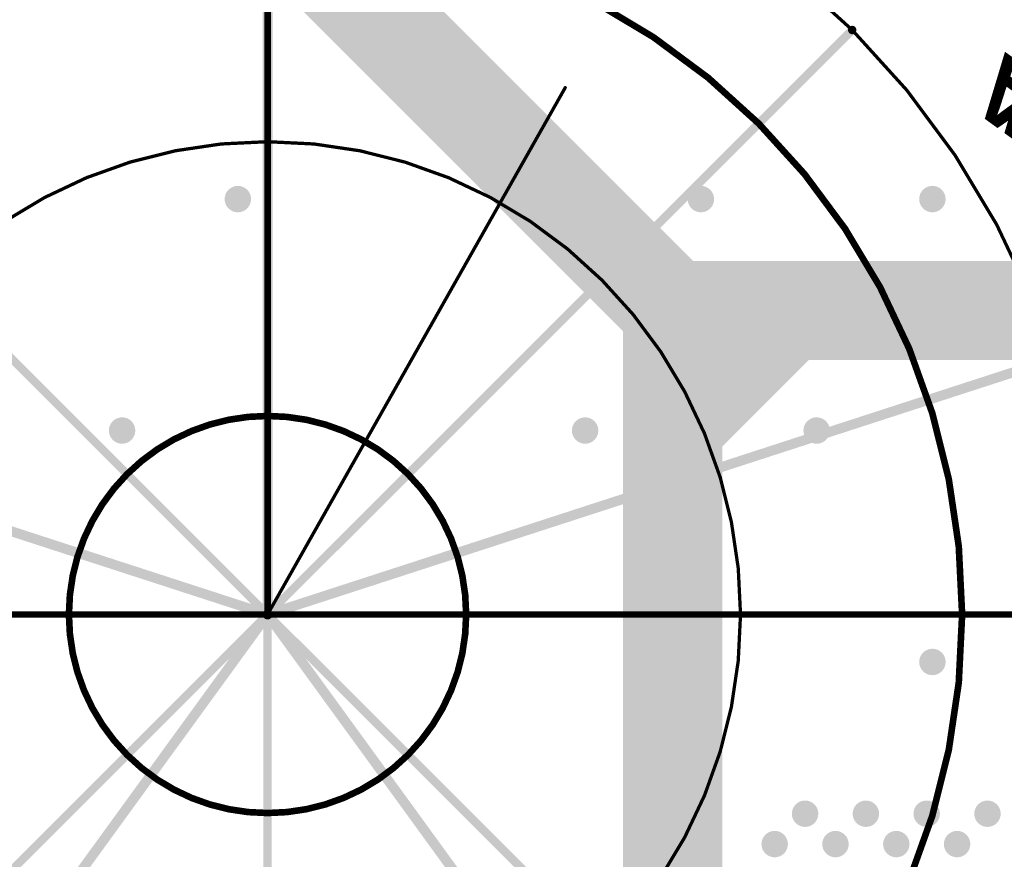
# Model space of a CAD drawing. Header units: inches. Extents: x -60 to 68, y -60 to 60.
# Tile 19 of 78: x -7 to 22, y -7 to 18. Entities that reach past the tile are written whole.
import ezdxf

# ---------------------------------------------------------------- set-up
doc = ezdxf.new("R2010")
doc.units = ezdxf.units.IN
for name, color, linetype in [('Bottom Copper', 5, 'Continuous'), ('Bottom Mask', 6, 'Continuous'), ('Bottom Overlay', 54, 'Continuous'), ('GUIDELINES', 56, 'Continuous'), ('Keep-Out Layer', 6, 'Continuous'), ('Mechanical 2', 216, 'Continuous'), ('Multi-Layer', 9, 'Continuous'), ('Pad Holes', 156, 'Continuous'), ('PENTA', 56, 'Continuous'), ('Top Copper', 1, 'Continuous'), ('Top Mask', 216, 'Continuous'), ('Top Overlay', 2, 'Continuous'), ('Via Holes', 16, 'Continuous')]:
    doc.layers.add(name, color=color, linetype=linetype)
doc.styles.add('Arial_Bold', font='txt', dxfattribs={"height": 0.2})

# ---------------------------------------------------------------- blocks, each defined once
blk = doc.blocks.new('LED_PR_113_S_____6')
at = {"layer": 'Bottom Overlay', "style": 'Arial_Bold', "text_generation_flag": 2}
blk.add_text('A', height=2, dxfattribs=at).set_placement((3.886, -0.641))
at = {"layer": 'Top Overlay', "style": 'Arial_Bold'}
blk.add_text('A', height=2, dxfattribs=at).set_placement((2.601, -0.641))
blk = doc.blocks.new('LED_PR_113_S_____7')
at = {"layer": 'Bottom Copper'}
h = blk.add_hatch(color=5, dxfattribs=at)
edge = h.paths.add_edge_path()
edge.add_arc((0, 0), 1.473, 0, 360)
h = blk.add_hatch(color=5, dxfattribs=at)
edge = h.paths.add_edge_path()
edge.add_arc((25, 0), 1.473, 0, 360)
at = {"layer": 'Bottom Mask'}
h = blk.add_hatch(color=6, dxfattribs=at)
edge = h.paths.add_edge_path()
edge.add_arc((0, 0), 1.575, 0, 360)
h = blk.add_hatch(color=6, dxfattribs=at)
edge = h.paths.add_edge_path()
edge.add_arc((25, 0), 1.575, 0, 360)
at = {"layer": 'Multi-Layer'}
h = blk.add_hatch(color=9, dxfattribs=at)
edge = h.paths.add_edge_path()
edge.add_arc((0, 0), 1.473, 0, 360)
h = blk.add_hatch(color=9, dxfattribs=at)
edge = h.paths.add_edge_path()
edge.add_arc((25, 0), 1.473, 0, 360)
at = {"layer": 'Pad Holes'}
h = blk.add_hatch(color=7, dxfattribs=at)
edge = h.paths.add_edge_path()
edge.add_arc((0, 0), 0.6, 0, 360)
h = blk.add_hatch(color=7, dxfattribs=at)
edge = h.paths.add_edge_path()
edge.add_arc((25, 0), 0.6, 0, 360)
at = {"layer": 'Top Copper'}
h = blk.add_hatch(color=1, dxfattribs=at)
edge = h.paths.add_edge_path()
edge.add_arc((0, 0), 1.473, 0, 360)
h = blk.add_hatch(color=1, dxfattribs=at)
edge = h.paths.add_edge_path()
edge.add_arc((25, 0), 1.473, 0, 360)
h = blk.add_hatch(color=1, dxfattribs=at)
edge = h.paths.add_edge_path()
edge.add_line((1.6, -2.6), (-0.151, -2.6))
edge.add_arc((-1.6, -3.112), 1.536, 19.4711, 90.0003)
edge.add_line((-1.6, -1.576), (-1.6, -0.3))
edge.add_line((-1.6, -0.3), (1.6, -0.3))
edge.add_line((1.6, -0.3), (1.6, -2.6))
for points in [[(10.9, -2.6), (14.1, -2.6), (14.1, -0.3), (10.9, -0.3)], [(10.9, -7.5), (14.1, -7.5), (14.1, -5.2), (10.9, -5.2)]]:
    blk.add_hatch(color=1, dxfattribs=at).paths.add_polyline_path(points)
h = blk.add_hatch(color=1, dxfattribs=at)
edge = h.paths.add_edge_path()
edge.add_line((23.4, -2.6), (25.151, -2.6))
edge.add_arc((26.6, -3.112), 1.536, 89.9998, 160.5289, ccw=False)
edge.add_line((26.6, -1.576), (26.6, -0.3))
edge.add_line((26.6, -0.3), (23.4, -0.3))
edge.add_line((23.4, -0.3), (23.4, -2.6))
h = blk.add_hatch(color=1, dxfattribs=at)
edge = h.paths.add_edge_path()
edge.add_line((1.6, -5.2), (-0.151, -5.2))
edge.add_arc((-1.6, -4.688), 1.536, 269.9995, 340.5289, ccw=False)
edge.add_line((-1.6, -6.224), (-1.6, -7.5))
edge.add_line((-1.6, -7.5), (1.6, -7.5))
edge.add_line((1.6, -7.5), (1.6, -5.2))
h = blk.add_hatch(color=1, dxfattribs=at)
edge = h.paths.add_edge_path()
edge.add_line((23.4, -5.2), (25.151, -5.2))
edge.add_arc((26.6, -4.688), 1.536, 199.4712, 270.0003)
edge.add_line((26.6, -6.224), (26.6, -7.5))
edge.add_line((26.6, -7.5), (23.4, -7.5))
edge.add_line((23.4, -7.5), (23.4, -5.2))
at = {"layer": 'Top Mask'}
h = blk.add_hatch(color=216, dxfattribs=at)
edge = h.paths.add_edge_path()
edge.add_arc((0, 0), 1.575, 0, 360)
h = blk.add_hatch(color=216, dxfattribs=at)
edge = h.paths.add_edge_path()
edge.add_arc((25, 0), 1.575, 0, 360)
h = blk.add_hatch(color=216, dxfattribs=at)
edge = h.paths.add_edge_path()
edge.add_line((1.6, -2.6), (-0.151, -2.6))
edge.add_arc((-1.6, -3.112), 1.536, 19.4711, 90.0003)
edge.add_line((-1.6, -1.576), (-1.6, -0.3))
edge.add_line((-1.6, -0.3), (1.6, -0.3))
edge.add_line((1.6, -0.3), (1.6, -2.6))
for points in [[(10.9, -2.6), (14.1, -2.6), (14.1, -0.3), (10.9, -0.3)], [(10.9, -7.5), (14.1, -7.5), (14.1, -5.2), (10.9, -5.2)]]:
    blk.add_hatch(color=216, dxfattribs=at).paths.add_polyline_path(points)
h = blk.add_hatch(color=216, dxfattribs=at)
edge = h.paths.add_edge_path()
edge.add_line((23.4, -2.6), (25.151, -2.6))
edge.add_arc((26.6, -3.112), 1.536, 89.9998, 160.5289, ccw=False)
edge.add_line((26.6, -1.576), (26.6, -0.3))
edge.add_line((26.6, -0.3), (23.4, -0.3))
edge.add_line((23.4, -0.3), (23.4, -2.6))
h = blk.add_hatch(color=216, dxfattribs=at)
edge = h.paths.add_edge_path()
edge.add_line((1.6, -5.2), (-0.151, -5.2))
edge.add_arc((-1.6, -4.688), 1.536, 269.9995, 340.5289, ccw=False)
edge.add_line((-1.6, -6.224), (-1.6, -7.5))
edge.add_line((-1.6, -7.5), (1.6, -7.5))
edge.add_line((1.6, -7.5), (1.6, -5.2))
h = blk.add_hatch(color=216, dxfattribs=at)
edge = h.paths.add_edge_path()
edge.add_line((23.4, -5.2), (25.151, -5.2))
edge.add_arc((26.6, -4.688), 1.536, 199.4712, 270.0003)
edge.add_line((26.6, -6.224), (26.6, -7.5))
edge.add_line((26.6, -7.5), (23.4, -7.5))
edge.add_line((23.4, -7.5), (23.4, -5.2))
at = {"layer": 'Keep-Out Layer'}
for points in [[(-3, -3.001, 0.2, 0.2, -0.414214), (-2.025, -2.026, 0.2, 0.2, 0)], [(-2.018, -2.026, 0.2, 0.2, 0), (-1.574, -2.026, 0.2, 0.2, 0)], [(-1.574, -2.026, 0.2, 0.2, -0.414214), (-0.6, -3, 0.2, 0.2, 0)], [(25.6, -3, 0.2, 0.2, -0.414214), (26.6, -2, 0.2, 0.2, 0)], [(26.6, -2, 0.2, 0.2, 0), (26.986, -2, 0.2, 0.2, 0)], [(26.6, -2, 0.2, 0.2, 0), (26.6, -2, 0.2, 0.2, 0)], [(27, -2, 0.2, 0.2, -0.414214), (28, -3, 0.2, 0.2, 0)], [(-3, -3.001, 0.2, 0.2, 0), (-3, -4.8, 0.2, 0.2, 0)], [(-0.6, -3, 0.2, 0.2, 0), (3, -3, 0.2, 0.2, 0)], [(-0.6, -3, 0.2, 0.2, 0), (-0.6, -3, 0.2, 0.2, 0)], [(-0.6, -3, 0.2, 0.2, -0.198912), (-0.6, -3, 0.2, 0.2, 0)], [(-0.6, -3, 0.2, 0.2, -0.668179), (-0.6, -3, 0.2, 0.2, 0)], [(3, -3, 0.2, 0.2, 0), (3, -4.8, 0.2, 0.2, 0)], [(7, -3, 0.2, 0.2, 0), (18, -3, 0.2, 0.2, 0)], [(7, -3, 0.2, 0.2, 0), (7, -4.8, 0.2, 0.2, 0)], [(18, -3, 0.2, 0.2, 0), (18, -4.8, 0.2, 0.2, 0)], [(22, -3, 0.2, 0.2, 0), (25.6, -3, 0.2, 0.2, 0)], [(22, -3, 0.2, 0.2, 0), (22, -4.8, 0.2, 0.2, 0)], [(28, -3, 0.2, 0.2, 0), (28, -4.8, 0.2, 0.2, 0)], [(-2, -5.8, 0.2, 0.2, -0.414214), (-3, -4.8, 0.2, 0.2, 0)], [(-0.6, -4.8, 0.2, 0.2, -0.414214), (-1.6, -5.8, 0.2, 0.2, 0)], [(-0.6, -4.8, 0.2, 0.2, 0), (3, -4.8, 0.2, 0.2, 0)], [(7, -4.8, 0.2, 0.2, 0), (18, -4.8, 0.2, 0.2, 0)], [(22, -4.8, 0.2, 0.2, 0), (25.6, -4.8, 0.2, 0.2, 0)], [(25.6, -4.8, 0.2, 0.2, 0), (25.6, -4.8, 0.2, 0.2, 0)], [(26.6, -5.8, 0.2, 0.2, -0.414214), (25.6, -4.8, 0.2, 0.2, 0)], [(28, -4.8, 0.2, 0.2, -0.414214), (27, -5.8, 0.2, 0.2, 0)], [(-1.986, -5.8, 0.2, 0.2, 0), (-1.6, -5.8, 0.2, 0.2, 0)], [(26.6, -5.8, 0.2, 0.2, 0), (26.986, -5.8, 0.2, 0.2, 0)], [(26.6, -5.8, 0.2, 0.2, 0), (26.6, -5.8, 0.2, 0.2, 0)], [(26.986, -5.8, 0.2, 0.2, 0), (27, -5.8, 0.2, 0.2, 0)]]:
    blk.add_lwpolyline(points, format="xyseb", dxfattribs=at)
for points in [[(-2.075, -2.026, 0.1, 0.1, 1), (-1.975, -2.026, 0.1, 0.1, 1)], [(-2.068, -2.026, 0.1, 0.1, 1), (-1.968, -2.026, 0.1, 0.1, 1)], [(-1.624, -2.026, 0.1, 0.1, 1), (-1.524, -2.026, 0.1, 0.1, 1)], [(-1.624, -2.026, 0.1, 0.1, 1), (-1.524, -2.026, 0.1, 0.1, 1)], [(26.55, -2, 0.1, 0.1, 1), (26.65, -2, 0.1, 0.1, 1)], [(26.55, -2, 0.1, 0.1, 1), (26.65, -2, 0.1, 0.1, 1)], [(26.55, -2, 0.1, 0.1, 1), (26.65, -2, 0.1, 0.1, 1)], [(26.55, -2, 0.1, 0.1, 1), (26.65, -2, 0.1, 0.1, 1)], [(26.936, -2, 0.1, 0.1, 1), (27.036, -2, 0.1, 0.1, 1)], [(26.95, -2, 0.1, 0.1, 1), (27.05, -2, 0.1, 0.1, 1)], [(-3.05, -3.001, 0.1, 0.1, 1), (-2.95, -3.001, 0.1, 0.1, 1)], [(-3.05, -3.001, 0.1, 0.1, 1), (-2.95, -3.001, 0.1, 0.1, 1)], [(-0.65, -3, 0.1, 0.1, 1), (-0.55, -3, 0.1, 0.1, 1)], [(-0.65, -3, 0.1, 0.1, 1), (-0.55, -3, 0.1, 0.1, 1)], [(-0.65, -3, 0.1, 0.1, 1), (-0.55, -3, 0.1, 0.1, 1)], [(-0.65, -3, 0.1, 0.1, 1), (-0.55, -3, 0.1, 0.1, 1)], [(-0.65, -3, 0.1, 0.1, 1), (-0.55, -3, 0.1, 0.1, 1)], [(-0.65, -3, 0.1, 0.1, 1), (-0.55, -3, 0.1, 0.1, 1)], [(-0.65, -3, 0.1, 0.1, 1), (-0.55, -3, 0.1, 0.1, 1)], [(-0.65, -3, 0.1, 0.1, 1), (-0.55, -3, 0.1, 0.1, 1)], [(2.95, -3, 0.1, 0.1, 1), (3.05, -3, 0.1, 0.1, 1)], [(2.95, -3, 0.1, 0.1, 1), (3.05, -3, 0.1, 0.1, 1)], [(6.95, -3, 0.1, 0.1, 1), (7.05, -3, 0.1, 0.1, 1)], [(6.95, -3, 0.1, 0.1, 1), (7.05, -3, 0.1, 0.1, 1)], [(17.95, -3, 0.1, 0.1, 1), (18.05, -3, 0.1, 0.1, 1)], [(17.95, -3, 0.1, 0.1, 1), (18.05, -3, 0.1, 0.1, 1)], [(21.95, -3, 0.1, 0.1, 1), (22.05, -3, 0.1, 0.1, 1)], [(21.95, -3, 0.1, 0.1, 1), (22.05, -3, 0.1, 0.1, 1)], [(25.55, -3, 0.1, 0.1, 1), (25.65, -3, 0.1, 0.1, 1)], [(25.55, -3, 0.1, 0.1, 1), (25.65, -3, 0.1, 0.1, 1)], [(27.95, -3, 0.1, 0.1, 1), (28.05, -3, 0.1, 0.1, 1)], [(27.95, -3, 0.1, 0.1, 1), (28.05, -3, 0.1, 0.1, 1)], [(-3.05, -4.8, 0.1, 0.1, 1), (-2.95, -4.8, 0.1, 0.1, 1)], [(-3.05, -4.8, 0.1, 0.1, 1), (-2.95, -4.8, 0.1, 0.1, 1)], [(-0.65, -4.8, 0.1, 0.1, 1), (-0.55, -4.8, 0.1, 0.1, 1)], [(-0.65, -4.8, 0.1, 0.1, 1), (-0.55, -4.8, 0.1, 0.1, 1)], [(2.95, -4.8, 0.1, 0.1, 1), (3.05, -4.8, 0.1, 0.1, 1)], [(2.95, -4.8, 0.1, 0.1, 1), (3.05, -4.8, 0.1, 0.1, 1)], [(6.95, -4.8, 0.1, 0.1, 1), (7.05, -4.8, 0.1, 0.1, 1)], [(6.95, -4.8, 0.1, 0.1, 1), (7.05, -4.8, 0.1, 0.1, 1)], [(17.95, -4.8, 0.1, 0.1, 1), (18.05, -4.8, 0.1, 0.1, 1)], [(17.95, -4.8, 0.1, 0.1, 1), (18.05, -4.8, 0.1, 0.1, 1)], [(21.95, -4.8, 0.1, 0.1, 1), (22.05, -4.8, 0.1, 0.1, 1)], [(21.95, -4.8, 0.1, 0.1, 1), (22.05, -4.8, 0.1, 0.1, 1)], [(25.55, -4.8, 0.1, 0.1, 1), (25.65, -4.8, 0.1, 0.1, 1)], [(25.55, -4.8, 0.1, 0.1, 1), (25.65, -4.8, 0.1, 0.1, 1)], [(25.55, -4.8, 0.1, 0.1, 1), (25.65, -4.8, 0.1, 0.1, 1)], [(25.55, -4.8, 0.1, 0.1, 1), (25.65, -4.8, 0.1, 0.1, 1)], [(27.95, -4.8, 0.1, 0.1, 1), (28.05, -4.8, 0.1, 0.1, 1)], [(27.95, -4.8, 0.1, 0.1, 1), (28.05, -4.8, 0.1, 0.1, 1)], [(-2.05, -5.8, 0.1, 0.1, 1), (-1.95, -5.8, 0.1, 0.1, 1)], [(-2.036, -5.8, 0.1, 0.1, 1), (-1.936, -5.8, 0.1, 0.1, 1)], [(-1.65, -5.8, 0.1, 0.1, 1), (-1.55, -5.8, 0.1, 0.1, 1)], [(-1.65, -5.8, 0.1, 0.1, 1), (-1.55, -5.8, 0.1, 0.1, 1)], [(26.55, -5.8, 0.1, 0.1, 1), (26.65, -5.8, 0.1, 0.1, 1)], [(26.55, -5.8, 0.1, 0.1, 1), (26.65, -5.8, 0.1, 0.1, 1)], [(26.55, -5.8, 0.1, 0.1, 1), (26.65, -5.8, 0.1, 0.1, 1)], [(26.55, -5.8, 0.1, 0.1, 1), (26.65, -5.8, 0.1, 0.1, 1)], [(26.936, -5.8, 0.1, 0.1, 1), (27.036, -5.8, 0.1, 0.1, 1)], [(26.936, -5.8, 0.1, 0.1, 1), (27.036, -5.8, 0.1, 0.1, 1)], [(26.95, -5.8, 0.1, 0.1, 1), (27.05, -5.8, 0.1, 0.1, 1)], [(26.95, -5.8, 0.1, 0.1, 1), (27.05, -5.8, 0.1, 0.1, 1)]]:
    blk.add_lwpolyline(points, format="xyseb", close=True, dxfattribs=at)
at = {"layer": 'Bottom Overlay', "style": 'Arial_Bold', "text_generation_flag": 2}
for s, p in [('A', (3.886, -0.641)), ('K', (22.271, -0.641))]:
    blk.add_text(s, height=2, dxfattribs=at).set_placement(p)
at = {"layer": 'Top Overlay', "style": 'Arial_Bold'}
for s, p in [('A', (2.601, -0.641)), ('K', (21.114, -0.641))]:
    blk.add_text(s, height=2, dxfattribs=at).set_placement(p)

msp = doc.modelspace()

# ---------------------------------------------------------------- hatches: boundary and pattern name
at = {"layer": 'Bottom Copper'}
h = msp.add_hatch(color=5, dxfattribs=at)
edge = h.paths.add_edge_path()
edge.add_arc((-0.898, 12.564), 0.4, 0, 360)
h = msp.add_hatch(color=5, dxfattribs=at)
edge = h.paths.add_edge_path()
edge.add_arc((13.102, 12.564), 0.4, 0, 360)
h = msp.add_hatch(color=5, dxfattribs=at)
edge = h.paths.add_edge_path()
edge.add_arc((20.102, 12.564), 0.4, 0, 360)
h = msp.add_hatch(color=5, dxfattribs=at)
edge = h.paths.add_edge_path()
edge.add_arc((-4.398, 5.564), 0.4, 0, 360)
h = msp.add_hatch(color=5, dxfattribs=at)
edge = h.paths.add_edge_path()
edge.add_arc((9.602, 5.564), 0.4, 0, 360)
h = msp.add_hatch(color=5, dxfattribs=at)
edge = h.paths.add_edge_path()
edge.add_arc((16.602, 5.564), 0.4, 0, 360)
h = msp.add_hatch(color=5, dxfattribs=at)
edge = h.paths.add_edge_path()
edge.add_arc((20.102, -1.436), 0.4, 0, 360)
h = msp.add_hatch(color=5, dxfattribs=at)
edge = h.paths.add_edge_path()
edge.add_arc((16.252, -6.026), 0.4, 0, 360)
h = msp.add_hatch(color=5, dxfattribs=at)
edge = h.paths.add_edge_path()
edge.add_arc((18.09, -6.026), 0.4, 0, 360)
h = msp.add_hatch(color=5, dxfattribs=at)
edge = h.paths.add_edge_path()
edge.add_arc((19.929, -6.026), 0.4, 0, 360)
h = msp.add_hatch(color=5, dxfattribs=at)
edge = h.paths.add_edge_path()
edge.add_arc((21.767, -6.026), 0.4, 0, 360)
h = msp.add_hatch(color=5, dxfattribs=at)
edge = h.paths.add_edge_path()
edge.add_arc((15.333, -6.945), 0.4, 0, 360)
h = msp.add_hatch(color=5, dxfattribs=at)
edge = h.paths.add_edge_path()
edge.add_arc((17.171, -6.945), 0.4, 0, 360)
h = msp.add_hatch(color=5, dxfattribs=at)
edge = h.paths.add_edge_path()
edge.add_arc((19.01, -6.945), 0.4, 0, 360)
h = msp.add_hatch(color=5, dxfattribs=at)
edge = h.paths.add_edge_path()
edge.add_arc((20.848, -6.945), 0.4, 0, 360)
at = {"layer": 'Top Copper'}
h = msp.add_hatch(color=1, dxfattribs=at)
edge = h.paths.add_edge_path()
edge.add_arc((-0.898, 12.564), 0.4, 0, 360)
h = msp.add_hatch(color=1, dxfattribs=at)
edge = h.paths.add_edge_path()
edge.add_arc((13.102, 12.564), 0.4, 0, 360)
h = msp.add_hatch(color=1, dxfattribs=at)
edge = h.paths.add_edge_path()
edge.add_arc((20.102, 12.564), 0.4, 0, 360)
msp.add_hatch(color=1, dxfattribs=at).paths.add_polyline_path([(18.624, 9.951), (12.247, 9.951), (12.247, 3.575)])
h = msp.add_hatch(color=1, dxfattribs=at)
edge = h.paths.add_edge_path()
edge.add_arc((-4.398, 5.564), 0.4, 0, 360)
h = msp.add_hatch(color=1, dxfattribs=at)
edge = h.paths.add_edge_path()
edge.add_arc((9.602, 5.564), 0.4, 0, 360)
h = msp.add_hatch(color=1, dxfattribs=at)
edge = h.paths.add_edge_path()
edge.add_arc((16.602, 5.564), 0.4, 0, 360)
h = msp.add_hatch(color=1, dxfattribs=at)
edge = h.paths.add_edge_path()
edge.add_arc((20.102, -1.436), 0.4, 0, 360)
h = msp.add_hatch(color=1, dxfattribs=at)
edge = h.paths.add_edge_path()
edge.add_arc((16.252, -6.026), 0.4, 0, 360)
h = msp.add_hatch(color=1, dxfattribs=at)
edge = h.paths.add_edge_path()
edge.add_arc((18.09, -6.026), 0.4, 0, 360)
h = msp.add_hatch(color=1, dxfattribs=at)
edge = h.paths.add_edge_path()
edge.add_arc((19.929, -6.026), 0.4, 0, 360)
h = msp.add_hatch(color=1, dxfattribs=at)
edge = h.paths.add_edge_path()
edge.add_arc((21.767, -6.026), 0.4, 0, 360)
h = msp.add_hatch(color=1, dxfattribs=at)
edge = h.paths.add_edge_path()
edge.add_arc((15.333, -6.945), 0.4, 0, 360)
h = msp.add_hatch(color=1, dxfattribs=at)
edge = h.paths.add_edge_path()
edge.add_arc((17.171, -6.945), 0.4, 0, 360)
h = msp.add_hatch(color=1, dxfattribs=at)
edge = h.paths.add_edge_path()
edge.add_arc((19.01, -6.945), 0.4, 0, 360)
h = msp.add_hatch(color=1, dxfattribs=at)
edge = h.paths.add_edge_path()
edge.add_arc((20.848, -6.945), 0.4, 0, 360)
at = {"layer": 'Via Holes'}
h = msp.add_hatch(color=7, dxfattribs=at)
edge = h.paths.add_edge_path()
edge.add_arc((-0.898, 12.564), 0.2, 0, 360)
h = msp.add_hatch(color=7, dxfattribs=at)
edge = h.paths.add_edge_path()
edge.add_arc((13.102, 12.564), 0.2, 0, 360)
h = msp.add_hatch(color=7, dxfattribs=at)
edge = h.paths.add_edge_path()
edge.add_arc((20.102, 12.564), 0.2, 0, 360)
h = msp.add_hatch(color=7, dxfattribs=at)
edge = h.paths.add_edge_path()
edge.add_arc((-4.398, 5.564), 0.2, 0, 360)
h = msp.add_hatch(color=7, dxfattribs=at)
edge = h.paths.add_edge_path()
edge.add_arc((9.602, 5.564), 0.2, 0, 360)
h = msp.add_hatch(color=7, dxfattribs=at)
edge = h.paths.add_edge_path()
edge.add_arc((16.602, 5.564), 0.2, 0, 360)
h = msp.add_hatch(color=7, dxfattribs=at)
edge = h.paths.add_edge_path()
edge.add_arc((20.102, -1.436), 0.2, 0, 360)
h = msp.add_hatch(color=7, dxfattribs=at)
edge = h.paths.add_edge_path()
edge.add_arc((16.252, -6.026), 0.2, 0, 360)
h = msp.add_hatch(color=7, dxfattribs=at)
edge = h.paths.add_edge_path()
edge.add_arc((18.09, -6.026), 0.2, 0, 360)
h = msp.add_hatch(color=7, dxfattribs=at)
edge = h.paths.add_edge_path()
edge.add_arc((19.929, -6.026), 0.2, 0, 360)
h = msp.add_hatch(color=7, dxfattribs=at)
edge = h.paths.add_edge_path()
edge.add_arc((21.767, -6.026), 0.2, 0, 360)
h = msp.add_hatch(color=7, dxfattribs=at)
edge = h.paths.add_edge_path()
edge.add_arc((15.333, -6.945), 0.2, 0, 360)
h = msp.add_hatch(color=7, dxfattribs=at)
edge = h.paths.add_edge_path()
edge.add_arc((17.171, -6.945), 0.2, 0, 360)
h = msp.add_hatch(color=7, dxfattribs=at)
edge = h.paths.add_edge_path()
edge.add_arc((19.01, -6.945), 0.2, 0, 360)
h = msp.add_hatch(color=7, dxfattribs=at)
edge = h.paths.add_edge_path()
edge.add_arc((20.848, -6.945), 0.2, 0, 360)

# ---------------------------------------------------------------- linework, layer by layer
at = {"layer": 'GUIDELINES'}
for points in [[(0, 0, 0.254, 0.254, 0), (0, 28.702, 0.254, 0.254, 0)], [(0, 0, 0.1, 0.1, 0), (9, 15.934, 0.1, 0.1, 0)], [(-20.295, -20.295, 0.254, 0.254, 0), (0, 0, 0.254, 0.254, 0)], [(0, 0, 0.254, 0.254, 0), (20.295, -20.295, 0.254, 0.254, 0)]]:
    msp.add_lwpolyline(points, format="xyseb", dxfattribs=at)
for points in [[(25, 0, 0.1, 0.1, 1), (-25, 0, 0.1, 0.1, 1)], [(21, 0, 0.1, 0.1, 1), (-21, 0, 0.1, 0.1, 1)], [(8.975, 15.934, 0.05, 0.05, 1), (9.025, 15.934, 0.05, 0.05, 1)], [(14.3, 0, 0.1, 0.1, 1), (-14.3, 0, 0.1, 0.1, 1)], [(-0.064, 0, 0.127, 0.127, 1), (0.064, 0, 0.127, 0.127, 1)], [(-0.064, 0, 0.127, 0.127, 1), (0.064, 0, 0.127, 0.127, 1)], [(-0.064, 0, 0.127, 0.127, 1), (0.064, 0, 0.127, 0.127, 1)], [(-0.025, 0, 0.05, 0.05, 1), (0.025, 0, 0.05, 0.05, 1)], [(14.275, 0, 0.05, 0.05, 1), (14.325, 0, 0.05, 0.05, 1)], [(20.975, 0, 0.05, 0.05, 1), (21.025, 0, 0.05, 0.05, 1)]]:
    msp.add_lwpolyline(points, format="xyseb", close=True, dxfattribs=at)
at = {"layer": 'Keep-Out Layer'}
for points in [[(6.005, 0, 0.2, 0.2, 1), (-6.005, 0, 0.2, 0.2, 1)], [(-6.055, 0, 0.1, 0.1, 1), (-5.955, 0, 0.1, 0.1, 1)], [(5.955, 0, 0.1, 0.1, 1), (6.055, 0, 0.1, 0.1, 1)]]:
    msp.add_lwpolyline(points, format="xyseb", close=True, dxfattribs=at)
at = {"layer": 'Mechanical 2'}
for points in [[(21, 0, 0.2, 0.2, 1), (-21, 0, 0.2, 0.2, 1)], [(17.614, 17.678, 0.127, 0.127, 1), (17.741, 17.678, 0.127, 0.127, 1)], [(-0.064, 0, 0.127, 0.127, 1), (0.064, 0, 0.127, 0.127, 1)], [(-0.064, 0, 0.127, 0.127, 1), (0.064, 0, 0.127, 0.127, 1)], [(-0.064, 0, 0.127, 0.127, 1), (0.064, 0, 0.127, 0.127, 1)], [(20.95, 0, 0.1, 0.1, 1), (21.05, 0, 0.1, 0.1, 1)]]:
    msp.add_lwpolyline(points, format="xyseb", close=True, dxfattribs=at)
for points in [[(-17.678, 17.678, 0.254, 0.254, 0), (0, 0, 0.254, 0.254, 0)], [(0, 0, 0.254, 0.254, 0), (17.678, 17.678, 0.254, 0.254, 0)], [(0, -25, 0.254, 0.254, 0), (0, 0, 0.254, 0.254, 0)]]:
    msp.add_lwpolyline(points, format="xyseb", dxfattribs=at)
at = {"layer": 'PENTA'}
for points in [[(0, 0, 0.2, 0.2, 0), (0, 60, 0.2, 0.2, 0)], [(-35.341, 11.483, 0.2, 0.2, -0.32492), (0, 37.16, 0.2, 0.2, 0)], [(0, 0, 0.3, 0.3, 0), (0, 37.16, 0.3, 0.3, 0)], [(0, 37.16, 0.2, 0.2, -0.32492), (35.341, 11.483, 0.2, 0.2, 0)], [(-35.341, 11.483, 0.3, 0.3, 0), (0, 0, 0.3, 0.3, 0)], [(0, 0, 0.3, 0.3, 0), (35.341, 11.483, 0.3, 0.3, 0)], [(35.341, 11.483, 0.2, 0.2, -0.32492), (21.842, -30.063, 0.2, 0.2, 0)], [(-60, 0, 0.2, 0.2, 0), (-4.696, 0, 0.2, 0.2, 0)], [(-21.842, -30.063, 0.3, 0.3, 0), (0, 0, 0.3, 0.3, 0)], [(-4.696, 0, 0.2, 0.2, 0), (0, 0, 0.2, 0.2, 0)], [(0, 0, 0.3, 0.3, 0), (21.842, -30.063, 0.3, 0.3, 0)], [(0, 0, 0.2, 0.2, 0), (60, 0, 0.2, 0.2, 0)]]:
    msp.add_lwpolyline(points, format="xyseb", dxfattribs=at)
for points in [[(-4.746, 0, 0.1, 0.1, 1), (-4.646, 0, 0.1, 0.1, 1)], [(-4.746, 0, 0.1, 0.1, 1), (-4.646, 0, 0.1, 0.1, 1)], [(-0.075, 0, 0.15, 0.15, 1), (0.075, 0, 0.15, 0.15, 1)], [(-0.075, 0, 0.15, 0.15, 1), (0.075, 0, 0.15, 0.15, 1)], [(-0.075, 0, 0.15, 0.15, 1), (0.075, 0, 0.15, 0.15, 1)], [(-0.075, 0, 0.15, 0.15, 1), (0.075, 0, 0.15, 0.15, 1)], [(-0.075, 0, 0.15, 0.15, 1), (0.075, 0, 0.15, 0.15, 1)], [(-0.05, 0, 0.1, 0.1, 1), (0.05, 0, 0.1, 0.1, 1)], [(-0.05, 0, 0.1, 0.1, 1), (0.05, 0, 0.1, 0.1, 1)], [(-0.05, 0, 0.1, 0.1, 1), (0.05, 0, 0.1, 0.1, 1)]]:
    msp.add_lwpolyline(points, format="xyseb", close=True, dxfattribs=at)
at = {"layer": 'Top Copper'}
for points in [[(0.278, 21.163, 3, 3, 0), (12.247, 9.193, 3, 3, 0)], [(12.247, 9.193, 3, 3, 0), (29.757, 9.193, 3, 3, 0)], [(12.247, -16.937, 3, 3, 0), (12.247, 9.063, 3, 3, 0)]]:
    msp.add_lwpolyline(points, format="xyseb", dxfattribs=at)
for points in [[(11.497, 9.193, 1.5, 1.5, 1), (12.997, 9.193, 1.5, 1.5, 1)], [(11.497, 9.193, 1.5, 1.5, 1), (12.997, 9.193, 1.5, 1.5, 1)], [(11.497, 9.063, 1.5, 1.5, 1), (12.997, 9.063, 1.5, 1.5, 1)]]:
    msp.add_lwpolyline(points, format="xyseb", close=True, dxfattribs=at)

# ---------------------------------------------------------------- block references
for name, p, rotation in [('LED_PR_113_S_____6', (25.597, 13.83), 144), ('LED_PR_113_S_____7', (21.076, -19.859), 72)]:
    msp.add_blockref(name, p, dxfattribs=dict(rotation=rotation))

doc.saveas('drawing.dxf')
